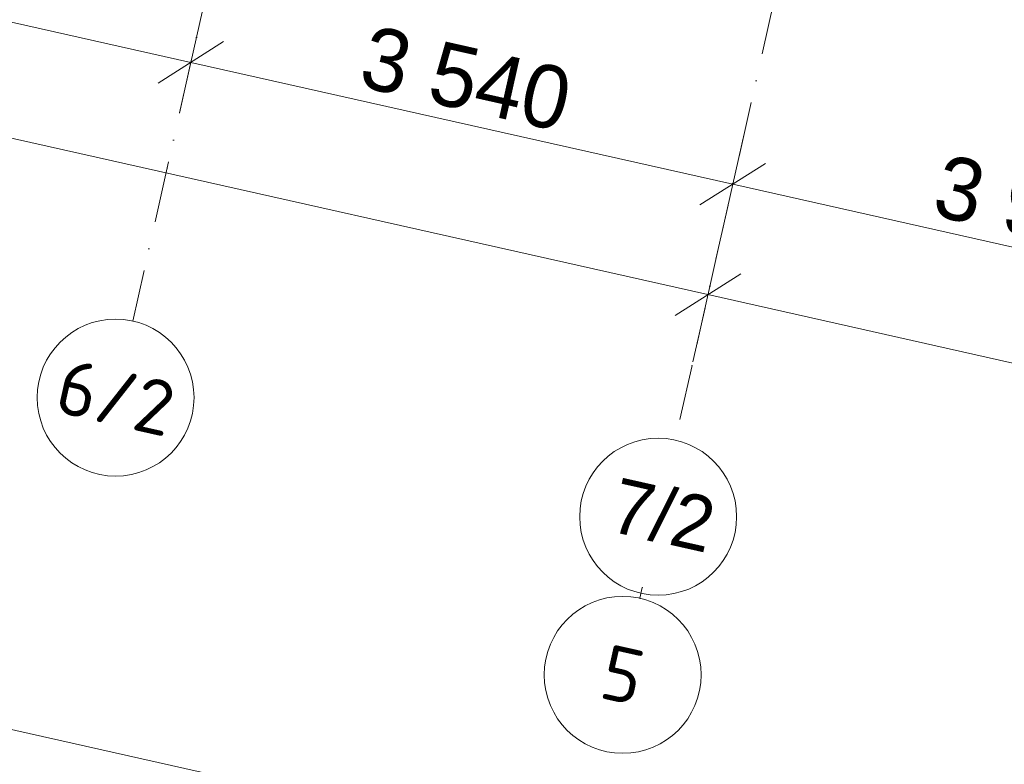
# Model space of a CAD drawing. Header units: millimetres. Extents: x -7218511 to -6645009, y 6003432 to 6221853.
# Tile 5 of 147: x -7169856 to -7163581, y 6123380 to 6128123. Entities that reach past the tile are written whole.
import ezdxf
from ezdxf.enums import TextEntityAlignment as Align

# ---------------------------------------------------------------- set-up
doc = ezdxf.new("R2010")
doc.units = ezdxf.units.MM
doc.header["$MEASUREMENT"] = 0
doc.linetypes.add('Штрихпунктирная', pattern=[670.277762, 352.777767, -176.388884, 0, -141.111112])
doc.layers.add('АР-Чертеж-Оси габаритные.АР', color=7, linetype='Continuous')
doc.layers.add('АР-Чертеж-Оси_Осевые размеры.АР', color=7, linetype='Continuous')
for name, color, linetype, lineweight in [('АР-Чертеж-Оси габаритные.АР_Ном._пера__120', 7, 'Continuous', 0), ('АР-Чертеж-Оси_Осевые размеры.АР_Ном._пера__1', 7, 'Continuous', 0), ('АР-Чертеж-Оси_Осевые размеры.АР_Ном._пера__120', 7, 'Continuous', 0)]:
    doc.layers.add(name, color=color, linetype=linetype, lineweight=lineweight)
doc.styles.add('РЎР“Р•РќР•Р\xa0Р\x98Р\xa0_РЎРўР\x98Р›Р¬_4', font='GOTHIC.TTF')
doc.styles.add('РЎР“Р•РќР•Р\xa0Р\x98Р\xa0_РЎРўР\x98Р›Р¬_5', font='isocpeur.ttf')
doc.dimstyles.new('СГЕНЕРИР_СТИЛЬ__8', dxfattribs={"dimtxt": 400, "dimasz": 332.5, "dimexe": 0.18, "dimexo": 0.0625, "dimgap": 0, "dimtad": 1, "dimdec": 0, "dimzin": 0, "dimdsep": 46, "dimtxsty": 'РЎР“Р•РќР•Р\xa0Р\x98Р\xa0_РЎРўР\x98Р›Р¬_4', "dimblk": 'ARROWHEAD_6', "dimblk1": 'ARROWHEAD_6', "dimblk2": 'ARROWHEAD_6', "dimcen": 0.09, "dimse1": 1, "dimse2": 1, "dimclrd": 7, "dimclre": 7, "dimclrt": 7, "dimazin": 0, "dimtfac": 1, "dimtdec": 4, "dimtmove": 0, "dimatfit": 3, "dimfxl": 1, "dimtolj": 1, "dimtzin": 0, "dimarcsym": 0})

# ---------------------------------------------------------------- blocks, each defined once
blk = doc.blocks.new('Стандартный Маркер Сетки[9]_3', base_point=(-7160680.9, 6147693.7))
at = {"layer": 'АР-Чертеж-Оси_Осевые размеры.АР_Ном._пера__120', "color": 7, "linetype": 'Штрихпунктирная', "lineweight": 0}
for p, q in [((-7160787.5, 6147219.2), (-7165571.2, 6125919.8)), ((-7165571.2, 6125919.8), (-7165677.8, 6125445.2))]:
    blk.add_line(p, q, dxfattribs=at)
at = {"layer": 'АР-Чертеж-Оси_Осевые размеры.АР_Ном._пера__120', "color": 7, "linetype": 'Continuous', "lineweight": 0}
blk.add_circle((-7165787.4, 6124957.3), 500, dxfattribs=at)
at = {"layer": 'АР-Чертеж-Оси_Осевые размеры.АР_Ном._пера__120', "color": 7, "linetype": 'Штрихпунктирная', "lineweight": 0}
blk.add_point((-7165571.2, 6125919.8), dxfattribs=at)
blk.add_point((-7165571.2, 6125919.8), dxfattribs=at)
at = {"layer": 'АР-Чертеж-Оси_Осевые размеры.АР_Ном._пера__120', "color": 7, "lineweight": 0, "style": 'РЎР“Р•РќР•Р\xa0Р\x98Р\xa0_РЎРўР\x98Р›Р¬_4'}
blk.add_attdef('AC_MarkerText_1', text='', height=350, rotation=347.34172, dxfattribs=at).set_placement((-7165717.5, 6125138.4), align=Align.TOP_CENTER)
blk = doc.blocks.new('Стандартный Маркер Сетки[21]_3', base_point=(-7164134.9, 6148469.5))
at = {"layer": 'АР-Чертеж-Оси_Осевые размеры.АР_Ном._пера__120', "color": 7, "linetype": 'Штрихпунктирная', "lineweight": 0}
for p, q in [((-7164354, 6147493.8), (-7168916.5, 6127179.4)), ((-7168916.5, 6127179.4), (-7169135.7, 6126203.7))]:
    blk.add_line(p, q, dxfattribs=at)
at = {"layer": 'АР-Чертеж-Оси_Осевые размеры.АР_Ном._пера__120', "color": 7, "linetype": 'Continuous', "lineweight": 0}
blk.add_circle((-7169245.2, 6125715.9), 500, dxfattribs=at)
at = {"layer": 'АР-Чертеж-Оси_Осевые размеры.АР_Ном._пера__120', "color": 7, "linetype": 'Штрихпунктирная', "lineweight": 0}
blk.add_point((-7168916.5, 6127179.4), dxfattribs=at)
blk.add_point((-7168916.5, 6127179.4), dxfattribs=at)
at = {"layer": 'АР-Чертеж-Оси_Осевые размеры.АР_Ном._пера__120', "color": 7, "lineweight": 0, "style": 'РЎР“Р•РќР•Р\xa0Р\x98Р\xa0_РЎРўР\x98Р›Р¬_5'}
blk.add_attdef('AC_MarkerText_1', text='', height=350, rotation=347.34172, dxfattribs=at).set_placement((-7169206.9, 6125886.6), align=Align.TOP_CENTER)
blk = doc.blocks.new('Стандартный Маркер Сетки[22]_3', base_point=(-7165888.7, 6124505.5))
at = {"layer": 'АР-Чертеж-Оси габаритные.АР_Ном._пера__120', "color": 7, "linetype": 'Штрихпунктирная', "lineweight": 0}
blk.add_line((-7165888.7, 6124505.5), (-7165904, 6124437.6), dxfattribs=at)
at = {"layer": 'АР-Чертеж-Оси габаритные.АР_Ном._пера__120', "color": 7, "linetype": 'Continuous', "lineweight": 0}
blk.add_circle((-7166013.5, 6123949.8), 500, dxfattribs=at)
at = {"layer": 'АР-Чертеж-Оси габаритные.АР_Ном._пера__120', "color": 7, "linetype": 'Штрихпунктирная', "lineweight": 0}
for p in [(-7165888.7, 6124505.5), (-7165904, 6124437.6), (-7165904, 6124437.6), (-7165904, 6124437.6)]:
    blk.add_point(p, dxfattribs=at)
at = {"layer": 'АР-Чертеж-Оси габаритные.АР_Ном._пера__120', "color": 7, "lineweight": 0, "style": 'РЎР“Р•РќР•Р\xa0Р\x98Р\xa0_РЎРўР\x98Р›Р¬_5'}
blk.add_attdef('AC_MarkerText_1', text='', height=350, rotation=347.34172, dxfattribs=at).set_placement((-7165975.2, 6124120.5), align=Align.TOP_CENTER)
blk = doc.blocks.new('Стандартный Маркер Сетки[38]_3', base_point=(-7160680.9, 6147693.7))
at = {"layer": 'АР-Чертеж-Оси_Осевые размеры.АР_Ном._пера__120', "color": 7, "linetype": 'Штрихпунктирная', "lineweight": 0}
for p, q in [((-7160787.5, 6147219.2), (-7165571.2, 6125919.8)), ((-7165571.2, 6125919.8), (-7165677.8, 6125445.2))]:
    blk.add_line(p, q, dxfattribs=at)
at = {"layer": 'АР-Чертеж-Оси_Осевые размеры.АР_Ном._пера__120', "color": 7, "linetype": 'Continuous', "lineweight": 0}
blk.add_circle((-7165787.4, 6124957.3), 500, dxfattribs=at)
at = {"layer": 'АР-Чертеж-Оси_Осевые размеры.АР_Ном._пера__120', "color": 7, "linetype": 'Штрихпунктирная', "lineweight": 0}
blk.add_point((-7165571.2, 6125919.8), dxfattribs=at)
blk.add_point((-7165571.2, 6125919.8), dxfattribs=at)
at = {"layer": 'АР-Чертеж-Оси_Осевые размеры.АР_Ном._пера__120', "color": 7, "lineweight": 0, "style": 'РЎР“Р•РќР•Р\xa0Р\x98Р\xa0_РЎРўР\x98Р›Р¬_4'}
blk.add_attdef('AC_MarkerText_1', text='', height=350, rotation=347.34172, dxfattribs=at).set_placement((-7165717.5, 6125138.4), align=Align.TOP_CENTER)
blk = doc.blocks.new('Стандартный Маркер Сетки[50]_3', base_point=(-7164134.9, 6148469.5))
at = {"layer": 'АР-Чертеж-Оси_Осевые размеры.АР_Ном._пера__120', "color": 7, "linetype": 'Штрихпунктирная', "lineweight": 0}
for p, q in [((-7164354, 6147493.8), (-7168916.5, 6127179.4)), ((-7168916.5, 6127179.4), (-7169135.7, 6126203.7))]:
    blk.add_line(p, q, dxfattribs=at)
at = {"layer": 'АР-Чертеж-Оси_Осевые размеры.АР_Ном._пера__120', "color": 7, "linetype": 'Continuous', "lineweight": 0}
blk.add_circle((-7169245.2, 6125715.9), 500, dxfattribs=at)
at = {"layer": 'АР-Чертеж-Оси_Осевые размеры.АР_Ном._пера__120', "color": 7, "linetype": 'Штрихпунктирная', "lineweight": 0}
blk.add_point((-7168916.5, 6127179.4), dxfattribs=at)
blk.add_point((-7168916.5, 6127179.4), dxfattribs=at)
at = {"layer": 'АР-Чертеж-Оси_Осевые размеры.АР_Ном._пера__120', "color": 7, "lineweight": 0, "style": 'РЎР“Р•РќР•Р\xa0Р\x98Р\xa0_РЎРўР\x98Р›Р¬_5'}
blk.add_attdef('AC_MarkerText_1', text='', height=350, rotation=347.34172, dxfattribs=at).set_placement((-7169206.9, 6125886.6), align=Align.TOP_CENTER)
blk = doc.blocks.new('Стандартный Маркер Сетки[51]_3', base_point=(-7165888.7, 6124505.5))
at = {"layer": 'АР-Чертеж-Оси габаритные.АР_Ном._пера__120', "color": 7, "linetype": 'Штрихпунктирная', "lineweight": 0}
blk.add_line((-7165888.7, 6124505.5), (-7165904, 6124437.6), dxfattribs=at)
at = {"layer": 'АР-Чертеж-Оси габаритные.АР_Ном._пера__120', "color": 7, "linetype": 'Continuous', "lineweight": 0}
blk.add_circle((-7166013.5, 6123949.8), 500, dxfattribs=at)
at = {"layer": 'АР-Чертеж-Оси габаритные.АР_Ном._пера__120', "color": 7, "linetype": 'Штрихпунктирная', "lineweight": 0}
for p in [(-7165888.7, 6124505.5), (-7165904, 6124437.6), (-7165904, 6124437.6), (-7165904, 6124437.6)]:
    blk.add_point(p, dxfattribs=at)
at = {"layer": 'АР-Чертеж-Оси габаритные.АР_Ном._пера__120', "color": 7, "lineweight": 0, "style": 'РЎР“Р•РќР•Р\xa0Р\x98Р\xa0_РЎРўР\x98Р›Р¬_5'}
blk.add_attdef('AC_MarkerText_1', text='', height=350, rotation=347.34172, dxfattribs=at).set_placement((-7165975.2, 6124120.5), align=Align.TOP_CENTER)
blk = doc.blocks.new('*D532', base_point=(-6566190.3, 6562677.8))
at = {"layer": 'АР-Чертеж-Оси_Осевые размеры.АР_Ном._пера__1', "color": 7, "linetype": 'Continuous', "lineweight": 0, "transparency": 16777216}
for p, q in [((-7176044.4, 6129485.9), (-7172122.1, 6128605)), ((-7172194, 6128284.8), (-7172050.2, 6128925.1)), ((-7171913, 6128737.4), (-7172331.2, 6128472.6)), ((-7172122.1, 6128605), (-7168765.7, 6127851.1)), ((-7168837.6, 6127531), (-7168693.7, 6128171.3)), ((-7168556.6, 6127983.5), (-7168974.7, 6127718.7))]:
    blk.add_line(p, q, dxfattribs=at)
at = {"layer": 'АР-Чертеж-Оси_Осевые размеры.АР_Ном._пера__1', "color": 7, "lineweight": 0, "transparency": 16777216, "insert": (-7171114.1, 6128460.6), "char_height": 400, "attachment_point": 7, "rotation": 347.34172, "style": 'РЎР“Р•РќР•Р\xa0Р\x98Р\xa0_РЎРўР\x98Р›Р¬_4'}
blk.add_mtext('\\A1;{\\pql;\\fCentury Gothic|b0|i0|c204|p0;\\W1.000000;3\xa0440}', dxfattribs=at)
blk = doc.blocks.new('ARROWHEAD_6')
at = {"color": 0, "linetype": 'Continuous', "lineweight": 0}
for p, q in [((-0.5, -0.5), (0.5, 0.5)), ((0, 0), (-1, 0))]:
    blk.add_line(p, q, dxfattribs=at)
blk = doc.blocks.new('*D533', base_point=(-6566190.3, 6562677.8))
at = {"layer": 'АР-Чертеж-Оси_Осевые размеры.АР_Ном._пера__1', "color": 7, "linetype": 'Continuous', "lineweight": 0, "transparency": 16777216}
for p, q in [((-7172122.1, 6128605), (-7168765.7, 6127851.1)), ((-7168837.6, 6127531), (-7168693.7, 6128171.3)), ((-7168556.6, 6127983.5), (-7168974.7, 6127718.7)), ((-7168765.7, 6127851.1), (-7165311.7, 6127075.4)), ((-7165383.6, 6126755.2), (-7165239.8, 6127395.5)), ((-7165102.6, 6127207.8), (-7165520.8, 6126943)), ((-7165311.7, 6127075.4), (-7161457.7, 6126209.8))]:
    blk.add_line(p, q, dxfattribs=at)
at = {"layer": 'АР-Чертеж-Оси_Осевые размеры.АР_Ном._пера__1', "color": 7, "lineweight": 0, "transparency": 16777216, "insert": (-7167708.9, 6127695.8), "char_height": 400, "attachment_point": 7, "rotation": 347.34172, "style": 'РЎР“Р•РќР•Р\xa0Р\x98Р\xa0_РЎРўР\x98Р›Р¬_4'}
blk.add_mtext('\\A1;{\\pql;\\fCentury Gothic|b0|i0|c204|p0;\\W1.000000;3\xa0540}', dxfattribs=at)
blk = doc.blocks.new('*D534', base_point=(-6566190.3, 6562677.8))
at = {"layer": 'АР-Чертеж-Оси_Осевые размеры.АР_Ном._пера__1', "color": 7, "linetype": 'Continuous', "lineweight": 0, "transparency": 16777216}
for p, q in [((-7165383.6, 6126755.2), (-7165239.8, 6127395.5)), ((-7165102.6, 6127207.8), (-7165520.8, 6126943)), ((-7165311.7, 6127075.4), (-7161457.7, 6126209.8)), ((-7161529.6, 6125889.6), (-7161385.8, 6126529.9)), ((-7161248.6, 6126342.2), (-7161666.8, 6126077.4)), ((-7161457.7, 6126209.8), (-7157750.1, 6125377.1))]:
    blk.add_line(p, q, dxfattribs=at)
at = {"layer": 'АР-Чертеж-Оси_Осевые размеры.АР_Ном._пера__1', "color": 7, "lineweight": 0, "transparency": 16777216, "insert": (-7164055, 6126875.1), "char_height": 400, "attachment_point": 7, "rotation": 347.34172, "style": 'РЎР“Р•РќР•Р\xa0Р\x98Р\xa0_РЎРўР\x98Р›Р¬_4'}
blk.add_mtext('\\A1;{\\pql;\\fCentury Gothic|b0|i0|c204|p0;\\W1.000000;3\xa0950}', dxfattribs=at)
blk = doc.blocks.new('*D563', base_point=(-6566190.3, 6562677.8))
at = {"layer": 'АР-Чертеж-Оси_Осевые размеры.АР_Ном._пера__1', "color": 7, "linetype": 'Continuous', "lineweight": 0, "transparency": 16777216}
for p, q in [((-7187100.9, 6131230.3), (-7165469.7, 6126372.1)), ((-7165541.6, 6126051.9), (-7165397.7, 6126692.2)), ((-7165260.6, 6126504.5), (-7165678.7, 6126239.7)), ((-7165469.7, 6126372.1), (-7142677.4, 6121253.1)), ((-7142749.3, 6120932.9), (-7142605.5, 6121573.2)), ((-7142886.5, 6121120.7), (-7142468.3, 6121385.5)), ((-7142677.4, 6121253.1), (-7142421.2, 6121195.5))]:
    blk.add_line(p, q, dxfattribs=at)
at = {"layer": 'АР-Чертеж-Оси_Осевые размеры.АР_Ном._пера__1', "color": 7, "lineweight": 0, "transparency": 16777216, "insert": (-7154896.4, 6124079.4), "char_height": 400, "attachment_point": 7, "rotation": 347.34172, "style": 'РЎР“Р•РќР•Р\xa0Р\x98Р\xa0_РЎРўР\x98Р›Р¬_4'}
blk.add_mtext('\\A1;{\\pql;\\fCentury Gothic|b0|i0|c204|p0;\\W1.000000;23\xa0360}', dxfattribs=at)

msp = doc.modelspace()

# ---------------------------------------------------------------- linework, layer by layer
at = {"layer": 'АР-Чертеж-Оси_Осевые размеры.АР_Ном._пера__120', "color": 7, "linetype": 'Continuous', "lineweight": 0}
msp.add_lwpolyline([(-7176458.6, 6124846.4), (-7176312.7, 6124895.1, -0.136563), (-7175788.3, 6124921.6), (-7166800.2, 6122902.9, 0.414214), (-7166157.3, 6123310)], format="xyb", dxfattribs=at)

# ---------------------------------------------------------------- block references
at = {"layer": 'АР-Чертеж-Оси габаритные.АР', "color": 8, "linetype": 'Continuous', "lineweight": 15}
for name in ['Стандартный Маркер Сетки[22]_3', 'Стандартный Маркер Сетки[51]_3']:
    msp.add_blockref(name, (-7165888.7, 6124505.5), dxfattribs=at).add_auto_attribs({'AC_MarkerText_1': '5'})
at = {"layer": 'АР-Чертеж-Оси_Осевые размеры.АР', "color": 8, "linetype": 'Continuous', "lineweight": 15}
for name, p, values in [('Стандартный Маркер Сетки[21]_3', (-7164134.9, 6148469.5), {'AC_MarkerText_1': '6/2'}), ('Стандартный Маркер Сетки[50]_3', (-7164134.9, 6148469.5), {'AC_MarkerText_1': '6/2'}), ('Стандартный Маркер Сетки[9]_3', (-7160680.9, 6147693.7), {'AC_MarkerText_1': '7/2'}), ('Стандартный Маркер Сетки[38]_3', (-7160680.9, 6147693.7), {'AC_MarkerText_1': '7/2'})]:
    msp.add_blockref(name, p, dxfattribs=at).add_auto_attribs(values)

# ---------------------------------------------------------------- dimensions: what is measured, and where the dimension line sits
at = {"layer": 'АР-Чертеж-Оси_Осевые размеры.АР', "color": 7, "linetype": 'Continuous', "lineweight": 0}
for base, p1, p2, picture, middle in [((-7142677.4, 6121253.1), (-7165787.4, 6124957.3), (-7142595.3, 6121618.3), '*D563', (-7154034.6, 6124090.8)), ((-7168765.7, 6127851.1), (-7172492.1, 6126957.5), (-7169135.7, 6126203.7), '*D532', (-7170400.8, 6128505.3)), ((-7165311.7, 6127075.4), (-7169135.7, 6126203.7), (-7165787.4, 6124957.3), '*D533', (-7166995.6, 6127740.6)), ((-7161457.7, 6126209.8), (-7165787.4, 6124957.3), (-7161823.8, 6124579.6), '*D534', (-7163341.6, 6126919.9))]:
    dim = msp.add_linear_dim(base=base, p1=p1, p2=p2, angle=347.34172, dimstyle='СГЕНЕРИР_СТИЛЬ__8', dxfattribs=at)
    dim.commit()
    dim.dimension.update_dxf_attribs({"geometry": picture, "text_midpoint": middle, "dimtype": 160, "text_rotation": 347.34172})

doc.saveas('drawing.dxf')
